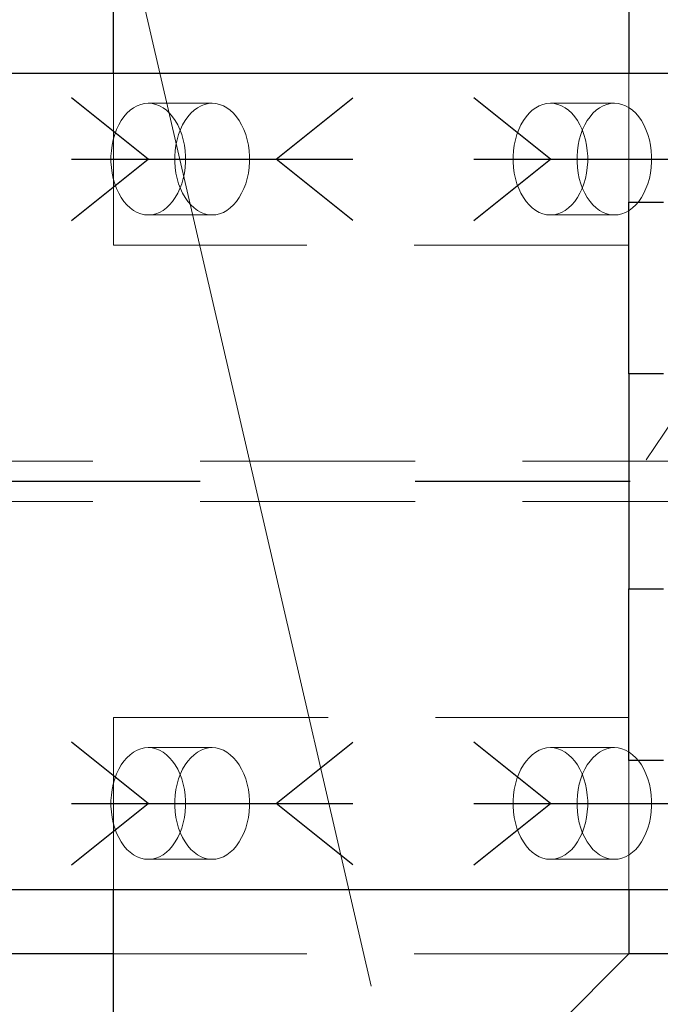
# Model space of a CAD drawing. Header units: millimetres. Extents: x 3528 to 4122, y 12044 to 12491.
# Tile 35 of 58: x 3930 to 3938, y 12219 to 12230. Entities that reach past the tile are written whole.
import ezdxf

# ---------------------------------------------------------------- set-up
doc = ezdxf.new("R2010")
doc.units = ezdxf.units.MM
doc.header["$LTSCALE"] = 10
doc.linetypes.add('HIDDEN', pattern=[0.375, 0.25, -0.125])
doc.linetypes.add('MITTE', pattern=[2, 1.25, -0.25, 0.25, -0.25])
doc.layers.get('Defpoints').update_dxf_attribs({"color": 1})
for name, color, linetype in [('PS_BOLT', 4, 'Continuous'), ('PS_MID', 5, 'MITTE'), ('PS_SHAPE', 3, 'Continuous')]:
    doc.layers.add(name, color=color, linetype=linetype)
for name, color, linetype, lineweight in [('PS_DIM', 4, 'Continuous', 13), ('PS_Hidden', 2, 'HIDDEN', 9), ('PS_Pos', 1, 'Continuous', 15), ('PS_SOLID', 7, 'Continuous', 30)]:
    doc.layers.add(name, color=color, linetype=linetype, lineweight=lineweight)
doc.styles.add('simplex', font='simplex.shx', dxfattribs={"width": 0.75})
doc.dimstyles.new('1_20_GŁ_DS1-LS20', dxfattribs={"dimtxt": 2, "dimasz": 2, "dimexe": 2, "dimexo": 5, "dimgap": 1, "dimtad": 1, "dimjust": 4, "dimdec": 0, "dimlfac": 20, "dimtxsty": 'simplex', "dimblk1": 'NONE', "dimsah": 1, "dimcen": 2, "dimclrd": 256, "dimclre": 256, "dimclrt": 4, "dimadec": 1, "dimazin": 0, "dimtfac": 1, "dimtdec": 0, "dimtmove": 2, "dimatfit": 3, "dimfxl": 1, "dimarcsym": 0})

# ---------------------------------------------------------------- blocks, each defined once
blk = doc.blocks.new('*D92')
at = {"layer": 'Defpoints', "color": 0, "transparency": 16777216}
for p in [(3585.581, 12220.304), (3933.069, 12218.754), (3933.069, 12208.592)]:
    blk.add_point(p, dxfattribs=at)
at = {"layer": 'PS_DIM', "lineweight": -2, "transparency": 16777216}
for p, q in [((3585.581, 12215.304), (3585.581, 12206.592)), ((3933.069, 12213.754), (3933.069, 12206.592)), ((3585.581, 12208.592), (3931.069, 12208.592))]:
    blk.add_line(p, q, dxfattribs=at)
at = {"layer": 'PS_DIM', "transparency": 16777216}
blk.add_solid([(3931.069, 12208.925), (3931.069, 12208.258), (3933.069, 12208.592)], dxfattribs=at)
at = {"layer": 'PS_DIM', "color": 4, "transparency": 16777216, "insert": (3931.049, 12212.826), "char_height": 2, "attachment_point": 5, "rotation": 90, "style": 'simplex'}
blk.add_mtext('14640', dxfattribs=at)
blk = doc.blocks.new('_None')
blk = doc.blocks.new('*D93')
at = {"layer": 'Defpoints', "color": 0, "transparency": 16777216}
for p in [(3945.171, 12230.554), (3585.581, 12220.304), (3945.171, 12208.592)]:
    blk.add_point(p, dxfattribs=at)
at = {"layer": 'PS_DIM', "lineweight": -2, "transparency": 16777216}
for p, q in [((3945.171, 12225.554), (3945.171, 12206.592)), ((3585.581, 12215.304), (3585.581, 12206.592)), ((3585.581, 12208.592), (3943.171, 12208.592))]:
    blk.add_line(p, q, dxfattribs=at)
at = {"layer": 'PS_DIM', "transparency": 16777216}
blk.add_solid([(3943.171, 12208.925), (3943.171, 12208.258), (3945.171, 12208.592)], dxfattribs=at)
at = {"layer": 'PS_DIM', "color": 4, "transparency": 16777216, "insert": (3943.151, 12212.826), "char_height": 2, "attachment_point": 5, "rotation": 90, "style": 'simplex'}
blk.add_mtext('14882', dxfattribs=at)
blk = doc.blocks.new('*X358')
at = {"color": 30, "linetype": 'Continuous'}
for p, q in [((3931.725, 12221.304), (3930.833, 12222.018)), ((3933.213, 12221.304), (3934.105, 12222.018)), ((3930.833, 12220.59), (3931.725, 12221.304)), ((3930.833, 12221.304), (3934.105, 12221.304)), ((3934.105, 12220.59), (3933.213, 12221.304))]:
    blk.add_line(p, q, dxfattribs=at)
blk = doc.blocks.new('*X360')
at = {"color": 30, "linetype": 'Continuous'}
for p, q in [((3936.405, 12228.804), (3935.512, 12229.518)), ((3937.892, 12228.804), (3938.785, 12229.518)), ((3935.512, 12228.09), (3936.405, 12228.804)), ((3935.512, 12228.804), (3938.785, 12228.804)), ((3938.785, 12228.09), (3937.892, 12228.804))]:
    blk.add_line(p, q, dxfattribs=at)
blk = doc.blocks.new('*X362')
at = {"color": 30, "linetype": 'Continuous'}
for p, q in [((3936.405, 12221.304), (3935.512, 12222.018)), ((3937.892, 12221.304), (3938.785, 12222.018)), ((3935.512, 12220.59), (3936.405, 12221.304)), ((3935.512, 12221.304), (3938.785, 12221.304)), ((3938.785, 12220.59), (3937.892, 12221.304))]:
    blk.add_line(p, q, dxfattribs=at)
blk = doc.blocks.new('*X366')
at = {"layer": 'PS_Hidden', "color": 2, "linetype": 'HIDDEN'}
for p, q in [((3931.319, 12227.804), (3931.319, 12229.804)), ((3937.319, 12229.804), (3937.319, 12228.304)), ((3931.595, 12229.424), (3931.638, 12229.441)), ((3931.638, 12229.441), (3931.681, 12229.451)), ((3931.681, 12229.451), (3931.725, 12229.454)), ((3931.725, 12229.454), (3931.769, 12229.451)), ((3932.469, 12229.454), (3931.725, 12229.454)), ((3931.769, 12229.451), (3931.813, 12229.441)), ((3931.813, 12229.441), (3931.855, 12229.424)), ((3932.381, 12229.441), (3932.339, 12229.424)), ((3932.425, 12229.451), (3932.381, 12229.441)), ((3932.469, 12229.454), (3932.425, 12229.451)), ((3932.513, 12229.451), (3932.469, 12229.454)), ((3932.556, 12229.441), (3932.513, 12229.451)), ((3932.599, 12229.424), (3932.556, 12229.441)), ((3936.275, 12229.424), (3936.317, 12229.441)), ((3936.317, 12229.441), (3936.361, 12229.451)), ((3936.361, 12229.451), (3936.405, 12229.454)), ((3936.405, 12229.454), (3936.449, 12229.451)), ((3937.149, 12229.454), (3936.405, 12229.454)), ((3936.449, 12229.451), (3936.492, 12229.441)), ((3936.492, 12229.441), (3936.535, 12229.424)), ((3937.061, 12229.441), (3937.019, 12229.424)), ((3937.105, 12229.451), (3937.061, 12229.441)), ((3937.149, 12229.454), (3937.105, 12229.451)), ((3937.193, 12229.451), (3937.149, 12229.454)), ((3937.236, 12229.441), (3937.193, 12229.451)), ((3937.279, 12229.424), (3937.236, 12229.441)), ((3931.442, 12229.297), (3931.477, 12229.337)), ((3931.477, 12229.337), (3931.514, 12229.372)), ((3931.514, 12229.372), (3931.554, 12229.401)), ((3931.554, 12229.401), (3931.595, 12229.424)), ((3931.855, 12229.424), (3931.897, 12229.401)), ((3931.897, 12229.401), (3931.936, 12229.372)), ((3931.936, 12229.372), (3931.973, 12229.337)), ((3931.973, 12229.337), (3932.008, 12229.297)), ((3932.221, 12229.337), (3932.186, 12229.297)), ((3932.258, 12229.372), (3932.221, 12229.337)), ((3932.297, 12229.401), (3932.258, 12229.372)), ((3932.339, 12229.424), (3932.297, 12229.401)), ((3932.64, 12229.401), (3932.599, 12229.424)), ((3932.68, 12229.372), (3932.64, 12229.401)), ((3932.717, 12229.337), (3932.68, 12229.372)), ((3932.752, 12229.297), (3932.717, 12229.337)), ((3936.122, 12229.297), (3936.157, 12229.337)), ((3936.157, 12229.337), (3936.194, 12229.372)), ((3936.194, 12229.372), (3936.234, 12229.401)), ((3936.234, 12229.401), (3936.275, 12229.424)), ((3936.535, 12229.424), (3936.576, 12229.401)), ((3936.576, 12229.401), (3936.616, 12229.372)), ((3936.616, 12229.372), (3936.653, 12229.337)), ((3936.653, 12229.337), (3936.688, 12229.297)), ((3936.9, 12229.337), (3936.866, 12229.297)), ((3936.938, 12229.372), (3936.9, 12229.337)), ((3936.977, 12229.401), (3936.938, 12229.372)), ((3937.019, 12229.424), (3936.977, 12229.401)), ((3937.32, 12229.401), (3937.279, 12229.424)), ((3937.359, 12229.372), (3937.32, 12229.401)), ((3937.397, 12229.337), (3937.359, 12229.372)), ((3937.432, 12229.297), (3937.397, 12229.337)), ((3931.356, 12229.148), (3931.382, 12229.202)), ((3931.382, 12229.202), (3931.41, 12229.252)), ((3931.41, 12229.252), (3931.442, 12229.297)), ((3932.008, 12229.297), (3932.04, 12229.252)), ((3932.04, 12229.252), (3932.069, 12229.202)), ((3932.069, 12229.202), (3932.094, 12229.148)), ((3932.125, 12229.202), (3932.1, 12229.148)), ((3932.154, 12229.252), (3932.125, 12229.202)), ((3932.186, 12229.297), (3932.154, 12229.252)), ((3932.784, 12229.252), (3932.752, 12229.297)), ((3932.812, 12229.202), (3932.784, 12229.252)), ((3932.838, 12229.148), (3932.812, 12229.202)), ((3936.036, 12229.148), (3936.061, 12229.202)), ((3936.061, 12229.202), (3936.09, 12229.252)), ((3936.09, 12229.252), (3936.122, 12229.297)), ((3936.688, 12229.297), (3936.72, 12229.252)), ((3936.72, 12229.252), (3936.749, 12229.202)), ((3936.749, 12229.202), (3936.774, 12229.148)), ((3936.805, 12229.202), (3936.78, 12229.148)), ((3936.834, 12229.252), (3936.805, 12229.202)), ((3936.866, 12229.297), (3936.834, 12229.252)), ((3937.464, 12229.252), (3937.432, 12229.297)), ((3937.492, 12229.202), (3937.464, 12229.252)), ((3937.517, 12229.148), (3937.492, 12229.202)), ((3931.318, 12229.03), (3931.335, 12229.09)), ((3931.335, 12229.09), (3931.356, 12229.148)), ((3932.079, 12229.09), (3932.061, 12229.03)), ((3932.1, 12229.148), (3932.079, 12229.09)), ((3932.094, 12229.148), (3932.115, 12229.09)), ((3932.115, 12229.09), (3932.133, 12229.03)), ((3932.859, 12229.09), (3932.838, 12229.148)), ((3932.876, 12229.03), (3932.859, 12229.09)), ((3935.997, 12229.03), (3936.015, 12229.09)), ((3936.015, 12229.09), (3936.036, 12229.148)), ((3936.758, 12229.09), (3936.741, 12229.03)), ((3936.78, 12229.148), (3936.758, 12229.09)), ((3936.774, 12229.148), (3936.795, 12229.09)), ((3936.795, 12229.09), (3936.812, 12229.03)), ((3937.539, 12229.09), (3937.517, 12229.148)), ((3937.556, 12229.03), (3937.539, 12229.09)), ((3931.304, 12228.967), (3931.318, 12229.03)), ((3932.061, 12229.03), (3932.048, 12228.967)), ((3932.133, 12229.03), (3932.146, 12228.967)), ((3932.89, 12228.967), (3932.876, 12229.03)), ((3935.984, 12228.967), (3935.997, 12229.03)), ((3936.741, 12229.03), (3936.728, 12228.967)), ((3936.812, 12229.03), (3936.826, 12228.967)), ((3937.569, 12228.967), (3937.556, 12229.03)), ((3931.291, 12228.837), (3931.296, 12228.902)), ((3931.296, 12228.902), (3931.304, 12228.967)), ((3932.039, 12228.902), (3932.035, 12228.837)), ((3932.048, 12228.967), (3932.039, 12228.902)), ((3932.146, 12228.967), (3932.155, 12228.902)), ((3932.155, 12228.902), (3932.159, 12228.837)), ((3932.898, 12228.902), (3932.89, 12228.967)), ((3932.903, 12228.837), (3932.898, 12228.902)), ((3935.971, 12228.837), (3935.975, 12228.902)), ((3935.975, 12228.902), (3935.984, 12228.967)), ((3936.719, 12228.902), (3936.715, 12228.837)), ((3936.728, 12228.967), (3936.719, 12228.902)), ((3936.826, 12228.967), (3936.834, 12228.902)), ((3936.834, 12228.902), (3936.839, 12228.837)), ((3937.578, 12228.902), (3937.569, 12228.967)), ((3937.583, 12228.837), (3937.578, 12228.902)), ((3931.291, 12228.771), (3931.291, 12228.837)), ((3931.296, 12228.705), (3931.291, 12228.771)), ((3932.035, 12228.837), (3932.035, 12228.771)), ((3932.035, 12228.771), (3932.039, 12228.705)), ((3932.159, 12228.771), (3932.155, 12228.705)), ((3932.159, 12228.837), (3932.159, 12228.771)), ((3932.898, 12228.705), (3932.903, 12228.771)), ((3932.903, 12228.771), (3932.903, 12228.837)), ((3935.971, 12228.771), (3935.971, 12228.837)), ((3935.975, 12228.705), (3935.971, 12228.771)), ((3936.715, 12228.837), (3936.715, 12228.771)), ((3936.715, 12228.771), (3936.719, 12228.705)), ((3936.839, 12228.771), (3936.834, 12228.705)), ((3936.839, 12228.837), (3936.839, 12228.771)), ((3937.578, 12228.705), (3937.583, 12228.771)), ((3937.583, 12228.771), (3937.583, 12228.837)), ((3931.304, 12228.641), (3931.296, 12228.705)), ((3931.318, 12228.578), (3931.304, 12228.641)), ((3932.039, 12228.705), (3932.048, 12228.641)), ((3932.048, 12228.641), (3932.061, 12228.578)), ((3932.146, 12228.641), (3932.133, 12228.578)), ((3932.155, 12228.705), (3932.146, 12228.641)), ((3932.876, 12228.578), (3932.89, 12228.641)), ((3932.89, 12228.641), (3932.898, 12228.705)), ((3935.984, 12228.641), (3935.975, 12228.705)), ((3935.997, 12228.578), (3935.984, 12228.641)), ((3936.719, 12228.705), (3936.728, 12228.641)), ((3936.728, 12228.641), (3936.741, 12228.578)), ((3936.826, 12228.641), (3936.812, 12228.578)), ((3936.834, 12228.705), (3936.826, 12228.641)), ((3937.556, 12228.578), (3937.569, 12228.641)), ((3937.569, 12228.641), (3937.578, 12228.705)), ((3931.335, 12228.518), (3931.318, 12228.578)), ((3931.356, 12228.46), (3931.335, 12228.518)), ((3932.061, 12228.578), (3932.079, 12228.518)), ((3932.079, 12228.518), (3932.1, 12228.46)), ((3932.115, 12228.518), (3932.094, 12228.46)), ((3932.133, 12228.578), (3932.115, 12228.518)), ((3932.838, 12228.46), (3932.859, 12228.518)), ((3932.859, 12228.518), (3932.876, 12228.578)), ((3936.015, 12228.518), (3935.997, 12228.578)), ((3936.036, 12228.46), (3936.015, 12228.518)), ((3936.741, 12228.578), (3936.758, 12228.518)), ((3936.758, 12228.518), (3936.78, 12228.46)), ((3936.795, 12228.518), (3936.774, 12228.46)), ((3936.812, 12228.578), (3936.795, 12228.518)), ((3937.517, 12228.46), (3937.539, 12228.518)), ((3937.539, 12228.518), (3937.556, 12228.578)), ((3931.382, 12228.406), (3931.356, 12228.46)), ((3931.41, 12228.356), (3931.382, 12228.406)), ((3932.069, 12228.406), (3932.04, 12228.356)), ((3932.094, 12228.46), (3932.069, 12228.406)), ((3932.1, 12228.46), (3932.125, 12228.406)), ((3932.125, 12228.406), (3932.154, 12228.356)), ((3932.784, 12228.356), (3932.812, 12228.406)), ((3932.812, 12228.406), (3932.838, 12228.46)), ((3936.061, 12228.406), (3936.036, 12228.46)), ((3936.09, 12228.356), (3936.061, 12228.406)), ((3936.749, 12228.406), (3936.72, 12228.356)), ((3936.774, 12228.46), (3936.749, 12228.406)), ((3936.78, 12228.46), (3936.805, 12228.406)), ((3936.805, 12228.406), (3936.834, 12228.356)), ((3937.464, 12228.356), (3937.492, 12228.406)), ((3937.492, 12228.406), (3937.517, 12228.46)), ((3931.442, 12228.311), (3931.41, 12228.356)), ((3931.477, 12228.27), (3931.442, 12228.311)), ((3932.008, 12228.311), (3931.973, 12228.27)), ((3932.04, 12228.356), (3932.008, 12228.311)), ((3932.154, 12228.356), (3932.186, 12228.311)), ((3932.186, 12228.311), (3932.221, 12228.27)), ((3932.717, 12228.27), (3932.752, 12228.311)), ((3932.752, 12228.311), (3932.784, 12228.356)), ((3936.122, 12228.311), (3936.09, 12228.356)), ((3936.157, 12228.27), (3936.122, 12228.311)), ((3936.688, 12228.311), (3936.653, 12228.27)), ((3936.72, 12228.356), (3936.688, 12228.311)), ((3936.834, 12228.356), (3936.866, 12228.311)), ((3936.866, 12228.311), (3936.9, 12228.27)), ((3937.397, 12228.27), (3937.432, 12228.311)), ((3937.432, 12228.311), (3937.464, 12228.356)), ((3931.514, 12228.236), (3931.477, 12228.27)), ((3931.554, 12228.207), (3931.514, 12228.236)), ((3931.595, 12228.184), (3931.554, 12228.207)), ((3931.638, 12228.167), (3931.595, 12228.184)), ((3931.681, 12228.157), (3931.638, 12228.167)), ((3931.813, 12228.167), (3931.769, 12228.157)), ((3931.855, 12228.184), (3931.813, 12228.167)), ((3931.897, 12228.207), (3931.855, 12228.184)), ((3931.936, 12228.236), (3931.897, 12228.207)), ((3931.973, 12228.27), (3931.936, 12228.236)), ((3932.221, 12228.27), (3932.258, 12228.236)), ((3932.258, 12228.236), (3932.297, 12228.207)), ((3932.297, 12228.207), (3932.339, 12228.184)), ((3932.339, 12228.184), (3932.381, 12228.167)), ((3932.381, 12228.167), (3932.425, 12228.157)), ((3932.513, 12228.157), (3932.556, 12228.167)), ((3932.556, 12228.167), (3932.599, 12228.184)), ((3932.599, 12228.184), (3932.64, 12228.207)), ((3932.64, 12228.207), (3932.68, 12228.236)), ((3932.68, 12228.236), (3932.717, 12228.27)), ((3936.194, 12228.236), (3936.157, 12228.27)), ((3936.234, 12228.207), (3936.194, 12228.236)), ((3936.275, 12228.184), (3936.234, 12228.207)), ((3936.317, 12228.167), (3936.275, 12228.184)), ((3936.361, 12228.157), (3936.317, 12228.167)), ((3936.492, 12228.167), (3936.449, 12228.157)), ((3936.535, 12228.184), (3936.492, 12228.167)), ((3936.576, 12228.207), (3936.535, 12228.184)), ((3936.616, 12228.236), (3936.576, 12228.207)), ((3936.653, 12228.27), (3936.616, 12228.236)), ((3936.9, 12228.27), (3936.938, 12228.236)), ((3936.938, 12228.236), (3936.977, 12228.207)), ((3936.977, 12228.207), (3937.019, 12228.184)), ((3937.019, 12228.184), (3937.061, 12228.167)), ((3937.061, 12228.167), (3937.105, 12228.157)), ((3937.193, 12228.157), (3937.236, 12228.167)), ((3937.236, 12228.167), (3937.279, 12228.184)), ((3937.279, 12228.184), (3937.32, 12228.207)), ((3937.32, 12228.207), (3937.359, 12228.236)), ((3937.359, 12228.236), (3937.397, 12228.27)), ((3931.725, 12228.154), (3931.681, 12228.157)), ((3931.769, 12228.157), (3931.725, 12228.154)), ((3932.469, 12228.154), (3931.725, 12228.154)), ((3932.425, 12228.157), (3932.469, 12228.154)), ((3932.469, 12228.154), (3932.513, 12228.157)), ((3936.405, 12228.154), (3936.361, 12228.157)), ((3936.449, 12228.157), (3936.405, 12228.154)), ((3937.149, 12228.154), (3936.405, 12228.154)), ((3937.105, 12228.157), (3937.149, 12228.154)), ((3937.149, 12228.154), (3937.193, 12228.157)), ((3937.319, 12227.804), (3931.319, 12227.804)), ((3699.831, 12225.289), (3944.105, 12225.289)), ((3699.831, 12224.819), (3944.105, 12224.819)), ((3931.319, 12222.304), (3937.319, 12222.304)), ((3931.319, 12220.304), (3931.319, 12222.304)), ((3931.477, 12221.837), (3931.514, 12221.872)), ((3931.514, 12221.872), (3931.554, 12221.901)), ((3931.554, 12221.901), (3931.595, 12221.924)), ((3931.595, 12221.924), (3931.638, 12221.941)), ((3931.638, 12221.941), (3931.681, 12221.951)), ((3931.681, 12221.951), (3931.725, 12221.954)), ((3931.725, 12221.954), (3931.769, 12221.951)), ((3932.469, 12221.954), (3931.725, 12221.954)), ((3931.769, 12221.951), (3931.813, 12221.941)), ((3931.813, 12221.941), (3931.855, 12221.924)), ((3931.855, 12221.924), (3931.897, 12221.901)), ((3931.897, 12221.901), (3931.936, 12221.872)), ((3931.936, 12221.872), (3931.973, 12221.837)), ((3932.258, 12221.872), (3932.221, 12221.837)), ((3932.297, 12221.901), (3932.258, 12221.872)), ((3932.339, 12221.924), (3932.297, 12221.901)), ((3932.381, 12221.941), (3932.339, 12221.924)), ((3932.425, 12221.951), (3932.381, 12221.941)), ((3932.469, 12221.954), (3932.425, 12221.951)), ((3932.513, 12221.951), (3932.469, 12221.954)), ((3932.556, 12221.941), (3932.513, 12221.951)), ((3932.599, 12221.924), (3932.556, 12221.941)), ((3932.64, 12221.901), (3932.599, 12221.924)), ((3932.68, 12221.872), (3932.64, 12221.901)), ((3932.717, 12221.837), (3932.68, 12221.872)), ((3936.157, 12221.837), (3936.194, 12221.872)), ((3936.194, 12221.872), (3936.234, 12221.901)), ((3936.234, 12221.901), (3936.275, 12221.924)), ((3936.275, 12221.924), (3936.317, 12221.941)), ((3936.317, 12221.941), (3936.361, 12221.951)), ((3936.361, 12221.951), (3936.405, 12221.954)), ((3936.405, 12221.954), (3936.449, 12221.951)), ((3937.149, 12221.954), (3936.405, 12221.954)), ((3936.449, 12221.951), (3936.492, 12221.941)), ((3936.492, 12221.941), (3936.535, 12221.924)), ((3936.535, 12221.924), (3936.576, 12221.901)), ((3936.576, 12221.901), (3936.616, 12221.872)), ((3936.616, 12221.872), (3936.653, 12221.837)), ((3936.938, 12221.872), (3936.9, 12221.837)), ((3936.977, 12221.901), (3936.938, 12221.872)), ((3937.019, 12221.924), (3936.977, 12221.901)), ((3937.061, 12221.941), (3937.019, 12221.924)), ((3937.105, 12221.951), (3937.061, 12221.941)), ((3937.149, 12221.954), (3937.105, 12221.951)), ((3937.193, 12221.951), (3937.149, 12221.954)), ((3937.236, 12221.941), (3937.193, 12221.951)), ((3937.279, 12221.924), (3937.236, 12221.941)), ((3937.32, 12221.901), (3937.279, 12221.924)), ((3937.359, 12221.872), (3937.32, 12221.901)), ((3937.397, 12221.837), (3937.359, 12221.872)), ((3931.382, 12221.702), (3931.41, 12221.752)), ((3931.41, 12221.752), (3931.442, 12221.797)), ((3931.442, 12221.797), (3931.477, 12221.837)), ((3931.973, 12221.837), (3932.008, 12221.797)), ((3932.008, 12221.797), (3932.04, 12221.752)), ((3932.04, 12221.752), (3932.069, 12221.702)), ((3932.154, 12221.752), (3932.125, 12221.702)), ((3932.186, 12221.797), (3932.154, 12221.752)), ((3932.221, 12221.837), (3932.186, 12221.797)), ((3932.752, 12221.797), (3932.717, 12221.837)), ((3932.784, 12221.752), (3932.752, 12221.797)), ((3932.812, 12221.702), (3932.784, 12221.752)), ((3936.061, 12221.702), (3936.09, 12221.752)), ((3936.09, 12221.752), (3936.122, 12221.797)), ((3936.122, 12221.797), (3936.157, 12221.837)), ((3936.653, 12221.837), (3936.688, 12221.797)), ((3936.688, 12221.797), (3936.72, 12221.752)), ((3936.72, 12221.752), (3936.749, 12221.702)), ((3936.834, 12221.752), (3936.805, 12221.702)), ((3936.866, 12221.797), (3936.834, 12221.752)), ((3936.9, 12221.837), (3936.866, 12221.797)), ((3937.319, 12221.804), (3937.319, 12220.304)), ((3937.432, 12221.797), (3937.397, 12221.837)), ((3937.464, 12221.752), (3937.432, 12221.797)), ((3937.492, 12221.702), (3937.464, 12221.752)), ((3931.335, 12221.59), (3931.356, 12221.648)), ((3931.356, 12221.648), (3931.382, 12221.702)), ((3932.069, 12221.702), (3932.094, 12221.648)), ((3932.1, 12221.648), (3932.079, 12221.59)), ((3932.094, 12221.648), (3932.115, 12221.59)), ((3932.125, 12221.702), (3932.1, 12221.648)), ((3932.838, 12221.648), (3932.812, 12221.702)), ((3932.859, 12221.59), (3932.838, 12221.648)), ((3936.015, 12221.59), (3936.036, 12221.648)), ((3936.036, 12221.648), (3936.061, 12221.702)), ((3936.749, 12221.702), (3936.774, 12221.648)), ((3936.78, 12221.648), (3936.758, 12221.59)), ((3936.774, 12221.648), (3936.795, 12221.59)), ((3936.805, 12221.702), (3936.78, 12221.648)), ((3937.517, 12221.648), (3937.492, 12221.702)), ((3937.539, 12221.59), (3937.517, 12221.648)), ((3931.304, 12221.467), (3931.318, 12221.53)), ((3931.318, 12221.53), (3931.335, 12221.59)), ((3932.061, 12221.53), (3932.048, 12221.467)), ((3932.079, 12221.59), (3932.061, 12221.53)), ((3932.115, 12221.59), (3932.133, 12221.53)), ((3932.133, 12221.53), (3932.146, 12221.467)), ((3932.876, 12221.53), (3932.859, 12221.59)), ((3932.89, 12221.467), (3932.876, 12221.53)), ((3935.984, 12221.467), (3935.997, 12221.53)), ((3935.997, 12221.53), (3936.015, 12221.59)), ((3936.741, 12221.53), (3936.728, 12221.467)), ((3936.758, 12221.59), (3936.741, 12221.53)), ((3936.795, 12221.59), (3936.812, 12221.53)), ((3936.812, 12221.53), (3936.826, 12221.467)), ((3937.556, 12221.53), (3937.539, 12221.59)), ((3937.569, 12221.467), (3937.556, 12221.53)), ((3931.296, 12221.402), (3931.304, 12221.467)), ((3932.048, 12221.467), (3932.039, 12221.402)), ((3932.146, 12221.467), (3932.155, 12221.402)), ((3932.898, 12221.402), (3932.89, 12221.467)), ((3935.975, 12221.402), (3935.984, 12221.467)), ((3936.728, 12221.467), (3936.719, 12221.402)), ((3936.826, 12221.467), (3936.834, 12221.402)), ((3937.578, 12221.402), (3937.569, 12221.467)), ((3931.291, 12221.337), (3931.296, 12221.402)), ((3931.291, 12221.271), (3931.291, 12221.337)), ((3932.039, 12221.402), (3932.035, 12221.337)), ((3932.035, 12221.337), (3932.035, 12221.271)), ((3932.155, 12221.402), (3932.159, 12221.337)), ((3932.159, 12221.337), (3932.159, 12221.271)), ((3932.903, 12221.337), (3932.898, 12221.402)), ((3932.903, 12221.271), (3932.903, 12221.337)), ((3935.971, 12221.337), (3935.975, 12221.402)), ((3935.971, 12221.271), (3935.971, 12221.337)), ((3936.719, 12221.402), (3936.715, 12221.337)), ((3936.715, 12221.337), (3936.715, 12221.271)), ((3936.834, 12221.402), (3936.839, 12221.337)), ((3936.839, 12221.337), (3936.839, 12221.271)), ((3937.583, 12221.337), (3937.578, 12221.402)), ((3937.583, 12221.271), (3937.583, 12221.337)), ((3931.296, 12221.205), (3931.291, 12221.271)), ((3931.304, 12221.141), (3931.296, 12221.205)), ((3932.035, 12221.271), (3932.039, 12221.205)), ((3932.039, 12221.205), (3932.048, 12221.141)), ((3932.155, 12221.205), (3932.146, 12221.141)), ((3932.159, 12221.271), (3932.155, 12221.205)), ((3932.89, 12221.141), (3932.898, 12221.205)), ((3932.898, 12221.205), (3932.903, 12221.271)), ((3935.975, 12221.205), (3935.971, 12221.271)), ((3935.984, 12221.141), (3935.975, 12221.205)), ((3936.715, 12221.271), (3936.719, 12221.205)), ((3936.719, 12221.205), (3936.728, 12221.141)), ((3936.834, 12221.205), (3936.826, 12221.141)), ((3936.839, 12221.271), (3936.834, 12221.205)), ((3937.569, 12221.141), (3937.578, 12221.205)), ((3937.578, 12221.205), (3937.583, 12221.271)), ((3931.318, 12221.078), (3931.304, 12221.141)), ((3931.335, 12221.018), (3931.318, 12221.078)), ((3932.048, 12221.141), (3932.061, 12221.078)), ((3932.061, 12221.078), (3932.079, 12221.018)), ((3932.133, 12221.078), (3932.115, 12221.018)), ((3932.146, 12221.141), (3932.133, 12221.078)), ((3932.859, 12221.018), (3932.876, 12221.078)), ((3932.876, 12221.078), (3932.89, 12221.141)), ((3935.997, 12221.078), (3935.984, 12221.141)), ((3936.015, 12221.018), (3935.997, 12221.078)), ((3936.728, 12221.141), (3936.741, 12221.078)), ((3936.741, 12221.078), (3936.758, 12221.018)), ((3936.812, 12221.078), (3936.795, 12221.018)), ((3936.826, 12221.141), (3936.812, 12221.078)), ((3937.539, 12221.018), (3937.556, 12221.078)), ((3937.556, 12221.078), (3937.569, 12221.141)), ((3931.356, 12220.96), (3931.335, 12221.018)), ((3931.382, 12220.906), (3931.356, 12220.96)), ((3932.094, 12220.96), (3932.069, 12220.906)), ((3932.079, 12221.018), (3932.1, 12220.96)), ((3932.115, 12221.018), (3932.094, 12220.96)), ((3932.1, 12220.96), (3932.125, 12220.906)), ((3932.812, 12220.906), (3932.838, 12220.96)), ((3932.838, 12220.96), (3932.859, 12221.018)), ((3936.036, 12220.96), (3936.015, 12221.018)), ((3936.061, 12220.906), (3936.036, 12220.96)), ((3936.774, 12220.96), (3936.749, 12220.906)), ((3936.758, 12221.018), (3936.78, 12220.96)), ((3936.795, 12221.018), (3936.774, 12220.96)), ((3936.78, 12220.96), (3936.805, 12220.906)), ((3937.492, 12220.906), (3937.517, 12220.96)), ((3937.517, 12220.96), (3937.539, 12221.018)), ((3931.41, 12220.856), (3931.382, 12220.906)), ((3931.442, 12220.811), (3931.41, 12220.856)), ((3932.04, 12220.856), (3932.008, 12220.811)), ((3932.069, 12220.906), (3932.04, 12220.856)), ((3932.125, 12220.906), (3932.154, 12220.856)), ((3932.154, 12220.856), (3932.186, 12220.811)), ((3932.752, 12220.811), (3932.784, 12220.856)), ((3932.784, 12220.856), (3932.812, 12220.906)), ((3936.09, 12220.856), (3936.061, 12220.906)), ((3936.122, 12220.811), (3936.09, 12220.856)), ((3936.72, 12220.856), (3936.688, 12220.811)), ((3936.749, 12220.906), (3936.72, 12220.856)), ((3936.805, 12220.906), (3936.834, 12220.856)), ((3936.834, 12220.856), (3936.866, 12220.811)), ((3937.432, 12220.811), (3937.464, 12220.856)), ((3937.464, 12220.856), (3937.492, 12220.906)), ((3931.477, 12220.77), (3931.442, 12220.811)), ((3931.514, 12220.736), (3931.477, 12220.77)), ((3931.554, 12220.707), (3931.514, 12220.736)), ((3931.936, 12220.736), (3931.897, 12220.707)), ((3931.973, 12220.77), (3931.936, 12220.736)), ((3932.008, 12220.811), (3931.973, 12220.77)), ((3932.186, 12220.811), (3932.221, 12220.77)), ((3932.221, 12220.77), (3932.258, 12220.736)), ((3932.258, 12220.736), (3932.297, 12220.707)), ((3932.64, 12220.707), (3932.68, 12220.736)), ((3932.68, 12220.736), (3932.717, 12220.77)), ((3932.717, 12220.77), (3932.752, 12220.811)), ((3936.157, 12220.77), (3936.122, 12220.811)), ((3936.194, 12220.736), (3936.157, 12220.77)), ((3936.234, 12220.707), (3936.194, 12220.736)), ((3936.616, 12220.736), (3936.576, 12220.707)), ((3936.653, 12220.77), (3936.616, 12220.736)), ((3936.688, 12220.811), (3936.653, 12220.77)), ((3936.866, 12220.811), (3936.9, 12220.77)), ((3936.9, 12220.77), (3936.938, 12220.736)), ((3936.938, 12220.736), (3936.977, 12220.707)), ((3937.32, 12220.707), (3937.359, 12220.736)), ((3937.359, 12220.736), (3937.397, 12220.77)), ((3937.397, 12220.77), (3937.432, 12220.811)), ((3931.595, 12220.684), (3931.554, 12220.707)), ((3931.638, 12220.667), (3931.595, 12220.684)), ((3931.681, 12220.657), (3931.638, 12220.667)), ((3931.725, 12220.654), (3931.681, 12220.657)), ((3931.769, 12220.657), (3931.725, 12220.654)), ((3932.469, 12220.654), (3931.725, 12220.654)), ((3931.813, 12220.667), (3931.769, 12220.657)), ((3931.855, 12220.684), (3931.813, 12220.667)), ((3931.897, 12220.707), (3931.855, 12220.684)), ((3932.297, 12220.707), (3932.339, 12220.684)), ((3932.339, 12220.684), (3932.381, 12220.667)), ((3932.381, 12220.667), (3932.425, 12220.657)), ((3932.425, 12220.657), (3932.469, 12220.654)), ((3932.469, 12220.654), (3932.513, 12220.657)), ((3932.513, 12220.657), (3932.556, 12220.667)), ((3932.556, 12220.667), (3932.599, 12220.684)), ((3932.599, 12220.684), (3932.64, 12220.707)), ((3936.275, 12220.684), (3936.234, 12220.707)), ((3936.317, 12220.667), (3936.275, 12220.684)), ((3936.361, 12220.657), (3936.317, 12220.667)), ((3936.405, 12220.654), (3936.361, 12220.657)), ((3936.449, 12220.657), (3936.405, 12220.654)), ((3937.149, 12220.654), (3936.405, 12220.654)), ((3936.492, 12220.667), (3936.449, 12220.657)), ((3936.535, 12220.684), (3936.492, 12220.667)), ((3936.576, 12220.707), (3936.535, 12220.684)), ((3936.977, 12220.707), (3937.019, 12220.684)), ((3937.019, 12220.684), (3937.061, 12220.667)), ((3937.061, 12220.667), (3937.105, 12220.657)), ((3937.105, 12220.657), (3937.149, 12220.654)), ((3937.149, 12220.654), (3937.193, 12220.657)), ((3937.193, 12220.657), (3937.236, 12220.667)), ((3937.236, 12220.667), (3937.279, 12220.684)), ((3937.279, 12220.684), (3937.32, 12220.707)), ((3937.319, 12219.554), (3931.319, 12219.554))]:
    blk.add_line(p, q, dxfattribs=at)
at = {"layer": 'PS_MID', "color": 5, "linetype": 'MITTE'}
for p, q in [((3931.225, 12228.804), (3932.969, 12228.804)), ((3935.905, 12228.804), (3937.649, 12228.804)), ((3699.831, 12225.054), (3947.262, 12225.054)), ((3931.225, 12221.304), (3932.969, 12221.304)), ((3935.905, 12221.304), (3937.649, 12221.304))]:
    blk.add_line(p, q, dxfattribs=at)
at = {"layer": 'PS_SOLID', "color": 7, "linetype": 'Continuous'}
for p, q in [((3931.319, 12229.804), (3931.319, 12233.054)), ((3937.319, 12230.554), (3937.319, 12229.804)), ((3699.831, 12229.804), (3944.762, 12229.804)), ((3937.319, 12226.304), (3937.319, 12228.304)), ((3937.319, 12228.304), (3937.719, 12228.304)), ((3937.319, 12226.304), (3937.319, 12223.804)), ((3937.719, 12226.304), (3937.319, 12226.304)), ((3937.319, 12221.804), (3937.319, 12223.804)), ((3937.319, 12223.804), (3937.719, 12223.804)), ((3937.719, 12221.804), (3937.319, 12221.804)), ((3699.831, 12220.304), (3944.762, 12220.304)), ((3931.319, 12217.054), (3931.319, 12220.304)), ((3937.319, 12220.304), (3937.319, 12219.554)), ((3931.319, 12219.554), (3910.332, 12219.554)), ((3933.819, 12216.054), (3937.319, 12219.554)), ((3944.427, 12219.554), (3937.319, 12219.554))]:
    blk.add_line(p, q, dxfattribs=at)
blk = doc.blocks.new('*X368')
at = {"color": 30, "linetype": 'Continuous'}
for p, q in [((3931.725, 12228.804), (3930.833, 12229.518)), ((3933.213, 12228.804), (3934.105, 12229.518)), ((3930.833, 12228.09), (3931.725, 12228.804)), ((3930.833, 12228.804), (3934.105, 12228.804)), ((3934.105, 12228.09), (3933.213, 12228.804))]:
    blk.add_line(p, q, dxfattribs=at)
blk = doc.blocks.new('*X387')
at = {"color": 1}
blk.add_line((3937.519, 12225.304), (3944.944, 12236.341), dxfattribs=at)
blk = doc.blocks.new('*X388')
at = {"color": 1}
blk.add_line((3934.319, 12219.179), (3930.783, 12234.464), dxfattribs=at)

msp = doc.modelspace()

# ---------------------------------------------------------------- block references
at = {"layer": 'PS_BOLT', "color": 30}
for name in ['*X368', '*X360', '*X358', '*X362']:
    msp.add_blockref(name, (0, 0), dxfattribs=at)
at = {"layer": 'PS_Pos'}
for name in ['*X387', '*X388']:
    msp.add_blockref(name, (0, 0), dxfattribs=at)
at = {"layer": 'PS_SHAPE'}
msp.add_blockref('*X366', (0, 0), dxfattribs=at)

# ---------------------------------------------------------------- dimensions: what is measured, and where the dimension line sits
at = {"layer": 'PS_DIM'}
for base, p2, text, picture, middle in [((3945.171, 12208.592), (3945.171, 12230.554), '14882', '*D93', (3943.151, 12212.826)), ((3933.069, 12208.592), (3933.069, 12218.754), '14640', '*D92', (3931.049, 12212.826))]:
    dim = msp.add_linear_dim(base=base, p1=(3585.581, 12220.304), p2=p2, text=text, dimstyle='1_20_GŁ_DS1-LS20', dxfattribs=at)
    dim.commit()
    dim.dimension.update_dxf_attribs({"geometry": picture, "text_midpoint": middle, "dimtype": 128, "text_rotation": 90})

doc.saveas('drawing.dxf')
